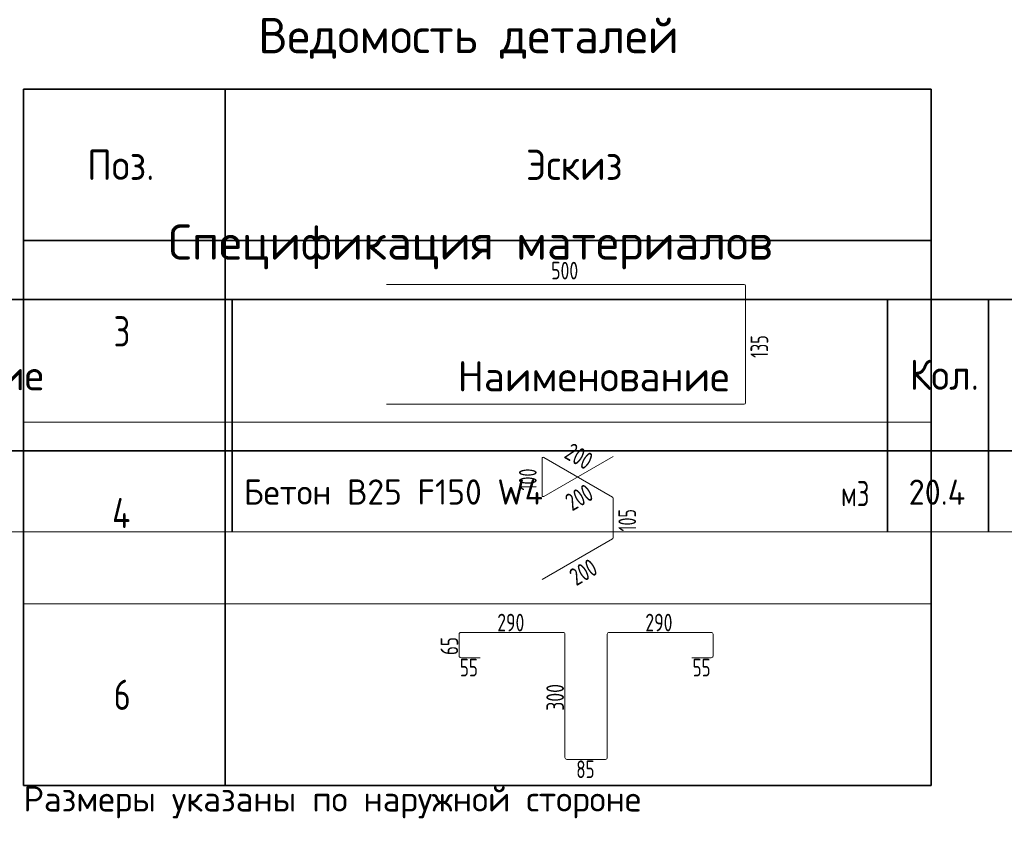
# Model space of a CAD drawing. Header units: metres. Extents: x -38 to 106, y -15 to 20.
# Tile 39 of 40: x 80 to 90, y 12 to 20. Entities that reach past the tile are written whole.
import ezdxf

# ---------------------------------------------------------------- set-up
doc = ezdxf.new("R2010")
doc.units = ezdxf.units.M
doc.layers.add('XR$3$STANDARD_1', color=7, linetype='Continuous', lineweight=25)
doc.layers.add('XR$4$STANDARD_1', color=7, linetype='Continuous', lineweight=25)
doc.styles.add('ISOCPEUR', font='txt')

msp = doc.modelspace()

# ---------------------------------------------------------------- linework, layer by layer
at = {"layer": 'XR$3$STANDARD_1', "color": 7, "linetype": 'Continuous', "lineweight": 35, "transparency": 33554687}
for p, q in [((74.6769, 16.8299), (93.1769, 16.8299)), ((82.1769, 16.8299), (82.1769, 15.3299)), ((88.6769, 16.8299), (88.6769, 15.3299)), ((89.6769, 16.8299), (89.6769, 15.3299)), ((93.1769, 15.3299), (74.6769, 15.3299)), ((82.1769, 15.3299), (82.1769, 14.5299)), ((88.6769, 15.3299), (88.6769, 14.5299)), ((89.6769, 15.3299), (89.6769, 14.5299))]:
    msp.add_line(p, q, dxfattribs=at)
at = {"layer": 'XR$3$STANDARD_1', "color": 7, "linetype": 'Continuous', "lineweight": 13, "transparency": 33554687}
msp.add_line((74.6769, 14.5299), (93.1769, 14.5299), dxfattribs=at)
at = {"layer": 'XR$4$STANDARD_1', "color": 7, "linetype": 'Continuous', "lineweight": 35, "transparency": 33554687}
for p, q in [((80.1082, 18.9147), (89.1082, 18.9147)), ((80.1082, 17.4147), (80.1082, 18.9147)), ((80.1082, 18.9147), (80.1082, 15.6147)), ((82.1082, 17.4147), (82.1082, 18.9147)), ((82.1082, 18.9147), (82.1082, 15.6147)), ((89.1082, 17.4147), (89.1082, 18.9147)), ((89.1082, 18.9147), (89.1082, 15.6147)), ((89.1082, 17.4147), (80.1082, 17.4147)), ((80.1082, 17.1147), (80.1082, 13.8147)), ((82.1082, 17.1147), (82.1082, 13.8147)), ((89.1082, 17.1147), (89.1082, 13.8147)), ((80.1082, 15.3147), (80.1082, 12.0147)), ((82.1082, 15.3147), (82.1082, 12.0147)), ((89.1082, 15.3147), (89.1082, 12.0147)), ((80.1082, 12.0147), (89.1082, 12.0147))]:
    msp.add_line(p, q, dxfattribs=at)
at = {"layer": 'XR$4$STANDARD_1', "color": 4, "linetype": 'Continuous', "lineweight": 18, "transparency": 33554687}
for p, q in [((83.7083, 16.9789), (87.2546, 16.9789)), ((87.2677, 16.9658), (87.2677, 15.8055)), ((87.2546, 15.7924), (83.7083, 15.7924))]:
    msp.add_line(p, q, dxfattribs=at)
at = {"layer": 'XR$4$STANDARD_1', "color": 7, "linetype": 'Continuous', "lineweight": 13, "transparency": 33554687}
for p, q in [((80.1082, 15.6147), (89.1082, 15.6147)), ((80.1082, 13.8147), (89.1082, 13.8147)), ((80.1082, 12.0147), (89.1082, 12.0147))]:
    msp.add_line(p, q, dxfattribs=at)
at = {"layer": 'XR$4$STANDARD_1', "color": 40, "linetype": 'Continuous', "lineweight": 18, "transparency": 33554687}
for p, q in [((85.251, 15.2563), (85.251, 14.8881)), ((85.2671, 14.8788), (85.9542, 15.2755)), ((85.9488, 14.8721), (85.2671, 15.2657)), ((85.9542, 14.4697), (85.9542, 14.8627)), ((85.251, 14.0575), (85.9488, 14.4604))]:
    msp.add_line(p, q, dxfattribs=at)
at = {"layer": 'XR$4$STANDARD_1', "color": 7, "linetype": 'Continuous', "lineweight": 18, "transparency": 33554687}
for p, q in [((84.429, 13.2992), (84.429, 13.5138)), ((84.4475, 13.5324), (85.4593, 13.5324)), ((85.4778, 13.5138), (85.4778, 12.2923)), ((85.8974, 12.2923), (85.8974, 13.5138)), ((85.9159, 13.5324), (86.9277, 13.5324)), ((86.9462, 13.5138), (86.9462, 13.2992)), ((84.6387, 13.2806), (84.4475, 13.2806)), ((86.9277, 13.2806), (86.7365, 13.2806)), ((85.4964, 12.2737), (85.8788, 12.2737))]:
    msp.add_line(p, q, dxfattribs=at)
at = {"layer": 'XR$4$STANDARD_1', "color": 4, "linetype": 'Continuous', "lineweight": 18, "transparency": 33554687}
for centre, start, end in [((87.2546, 16.9658), 0, 90), ((87.2546, 15.8055), 270, 0)]:
    msp.add_arc(centre, 0.0131, start, end, dxfattribs=at)
at = {"layer": 'XR$4$STANDARD_1', "color": 40, "linetype": 'Continuous', "lineweight": 18, "transparency": 33554687}
for centre, start, end in [((85.2617, 15.2563), 60, 180), ((85.2617, 14.8881), 180, 300), ((85.9434, 14.8627), 0, 60), ((85.9434, 14.4697), 300, 0)]:
    msp.add_arc(centre, 0.0108, start, end, dxfattribs=at)
at = {"layer": 'XR$4$STANDARD_1', "color": 7, "linetype": 'Continuous', "lineweight": 18, "transparency": 33554687}
for centre, start, end in [((84.4475, 13.5138), 90, 180), ((85.4593, 13.5138), 0, 90), ((85.9159, 13.5138), 90, 180), ((86.9277, 13.5138), 0, 90), ((84.4475, 13.2992), 180, 270), ((86.9277, 13.2992), 270, 0), ((85.4964, 12.2923), 180, 270), ((85.8788, 12.2923), 270, 0)]:
    msp.add_arc(centre, 0.0185, start, end, dxfattribs=at)

# ---------------------------------------------------------------- texts
at = {"layer": 'XR$3$STANDARD_1', "color": 7, "linetype": 'Continuous', "lineweight": 35, "transparency": 33554687, "attachment_point": 7, "style": 'ISOCPEUR'}
for s, insert, char_height, width in [('\\W0.99;Спецификация материалов', (81.5469, 17.1299), 0.35, 6.11929), ('\\W0.97;Обозначение', (78.036, 15.9308), 0.3, 2.499411), ('\\W0.98;Наименование', (84.4136, 15.92), 0.3, 2.784787), ('\\W0.93;Кол.', (88.8957, 15.9345), 0.3, 0.888229)]:
    msp.add_mtext(s, dxfattribs=dict(at, insert=insert, char_height=char_height, width=width))
at = {"layer": 'XR$3$STANDARD_1', "color": 7, "linetype": 'Continuous', "lineweight": 13, "transparency": 33554687, "char_height": 0.25, "attachment_point": 7, "style": 'ISOCPEUR'}
for s, insert, width in [('\\W0.97;Бетон В25 F150 W4', (82.2925, 14.7984), 3.19452), ('\\W0.71;м3', (88.2154, 14.7825), 0.387995), ('\\W0.93;20.4', (88.8858, 14.7968), 0.740191)]:
    msp.add_mtext(s, dxfattribs=dict(at, insert=insert, width=width))
at = {"layer": 'XR$4$STANDARD_1', "color": 7, "linetype": 'Continuous', "lineweight": 35, "transparency": 33554687, "attachment_point": 7, "style": 'ISOCPEUR'}
for s, insert, char_height, width in [('\\W0.98;Ведомость деталей', (82.4382, 19.2147), 0.35, 4.509792), ('\\W0.92;Поз.', (80.7407, 18.0147), 0.3, 0.872984), ('\\W0.94;Эскиз', (85.0907, 18.0147), 0.3, 1.176116), ('\\W0.78;3', (81.0032, 16.3647), 0.3, 0.326407), ('\\W0.80;4', (80.9882, 14.5647), 0.3, 0.359833), ('\\W0.78;6', (81.0032, 12.7647), 0.3, 0.326407)]:
    msp.add_mtext(s, dxfattribs=dict(at, insert=insert, char_height=char_height, width=width))
at = {"layer": 'XR$4$STANDARD_1', "color": 7, "linetype": 'Continuous', "lineweight": 25, "transparency": 33554687, "char_height": 0.175, "attachment_point": 7, "style": 'ISOCPEUR'}
for s, insert, width in [('\\W0.73;500', (85.341, 17.029), 0.357628), ('\\W0.73;290', (84.8064, 13.5422), 0.357628), ('\\W0.73;290', (86.2748, 13.5422), 0.357629), ('\\W0.70;55', (84.4358, 13.0958), 0.257045), ('\\W0.70;55', (86.7434, 13.0958), 0.257045), ('\\W0.70;85', (85.5896, 12.0889), 0.257045)]:
    msp.add_mtext(s, dxfattribs=dict(at, insert=insert, width=width))
for s, insert, width, rotation in [('\\W0.66;135', (87.4928, 16.2527), 0.323636, 90), ('\\W0.73;200', (85.4588, 15.2671), 0.357628, 330), ('\\W0.66;100', (85.1972, 14.9392), 0.323636, 90), ('\\W0.73;200', (85.5483, 14.7292), 0.357628, 30), ('\\W0.66;105', (86.183, 14.5332), 0.323636, 90), ('\\W0.73;200', (85.5897, 13.9888), 0.357628, 30), ('\\W0.70;65', (84.4191, 13.3085), 0.257045, 90), ('\\W0.73;300', (85.468, 12.756), 0.357628, 90)]:
    msp.add_mtext(s, dxfattribs=dict(at, insert=insert, width=width, rotation=rotation))
at = {"layer": 'XR$4$STANDARD_1', "color": 7, "linetype": 'Continuous', "lineweight": 13, "transparency": 33554687, "insert": (80.1082, 11.6897), "char_height": 0.25, "width": 6.395512, "attachment_point": 7, "style": 'ISOCPEUR'}
msp.add_mtext('\\W0.99;Размеры указаны по наружной стороне', dxfattribs=at)

doc.saveas('drawing.dxf')
